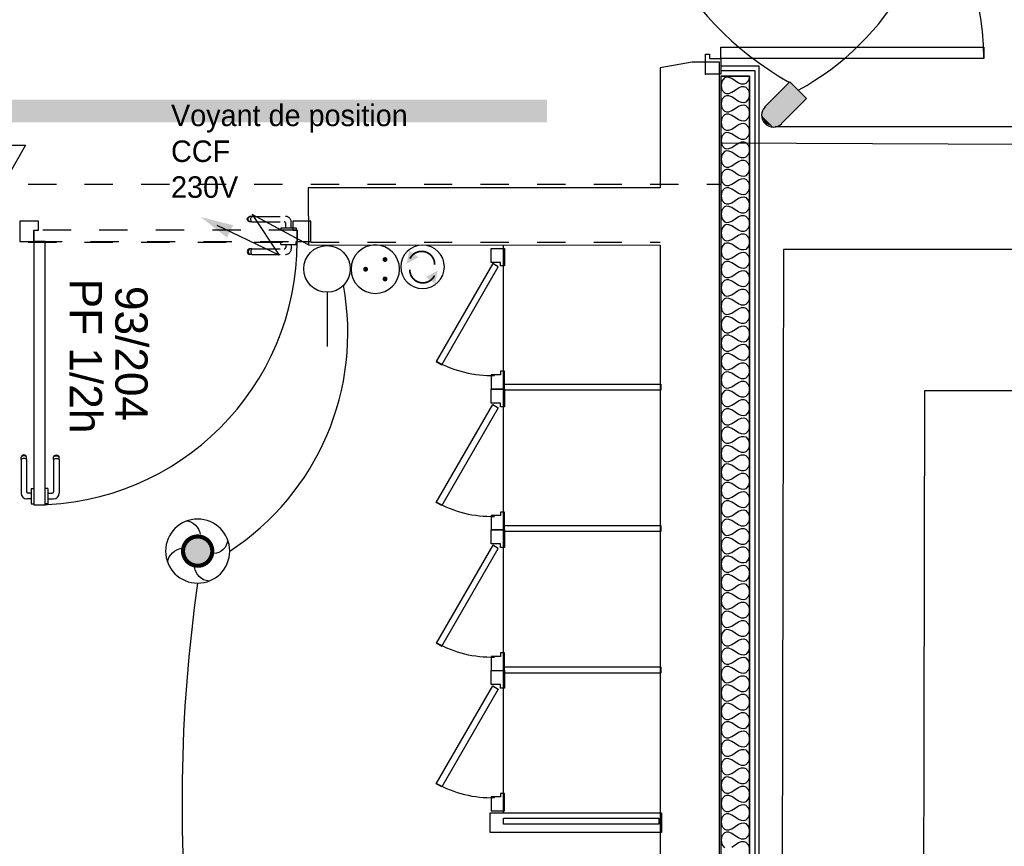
# Model space of a CAD drawing. Header units: millimetres. Extents: x -11.8 to 86.8, y 45.9 to 95.9.
# Tile 98 of 108: x 42.2 to 45.7, y 79.9 to 82.8. Entities that reach past the tile are written whole.
import ezdxf

# ---------------------------------------------------------------- set-up
doc = ezdxf.new("R2010")
doc.units = ezdxf.units.MM
doc.header["$MEASUREMENT"] = 0
for name, pattern in [('PC_DASH_1', [0.055556, 0.027778, -0.027778]), ('PC_DASH_2', [0.125, 0.055556, -0.069444]), ('PC_DASH_4', [0.125, 0.055556, -0.069444])]:
    doc.linetypes.add(name, pattern=pattern)
for name, color, linetype in [('Cfa', 1, 'Continuous'), ('CFO', 6, 'Continuous'), ('Structure etage', 7, 'Continuous')]:
    doc.layers.add(name, color=color, linetype=linetype)
doc.styles.get("Standard").update_dxf_attribs({"font": 'BKANT.TTF'})

# ---------------------------------------------------------------- blocks, each defined once
blk = doc.blocks.new('ALIM')
blk.add_lwpolyline([(0, 0), (0.5984, 0.2426), (0.2825, -0.1377), (0.9381, 0.0913)])
blk.add_lwpolyline([(0.801, 0.0458, 0.14, 0, 0), (1.114, 0.1576, 0, 0, 0)], format="xyseb")
blk = doc.blocks.new('PCEN')
at = {"const_width": 0.025}
for points in [[(-0.101, 0.359, 1), (-0.076, 0.359, 1)], [(0.099, 0.359, 1), (0.124, 0.359, 1)], [(-0.001, 0.159, 1), (0.024, 0.159, 1)]]:
    blk.add_lwpolyline(points, format="xyb", close=True, dxfattribs=at)
blk.add_circle((0.012, 0.259), 0.25)
blk = doc.blocks.new('SA')
blk.add_line((0.1176, 0.2603), (0.3651, 0.5078))
blk.add_circle((0.0116, 0.1542), 0.15)
blk = doc.blocks.new('SAT2')
for points in [[(-0.141, 0.0796, 0.1, 0, 0), (-0.0543, 0.1422, 0, 0, 0)], [(0.0922, -0.0695, 0.1, 0, 0), (0.0055, -0.1321, 0, 0, 0)]]:
    blk.add_lwpolyline(points, format="xyseb")
at = {"const_width": 0.015}
for points in [[(-0.0457, -0.1049, -0.806662), (-0.0992, 0.1135)], [(-0.0031, 0.115, -0.806662), (0.0504, -0.1034)]]:
    blk.add_lwpolyline(points, format="xyb", dxfattribs=at)
blk.add_circle((-0.0218, 0.0081), 0.1929)
blk = doc.blocks.new('AP0')
for points, const_width in [([(0.175, -0.06, -1), (-0.148, 0.06, -1)], 0.0492), ([(-0.06, 0, 1), (0.087, 0, 1)], 0.147)]:
    blk.add_lwpolyline(points, format="xyb", close=True, dxfattribs=dict(const_width=const_width))
blk.add_circle((0.014, 0), 0.378)
for centre, radius, start, end in [((0.153, 0.184), 0.169, 92.8345, 178.447), ((-0.154, 0.151), 0.188, 186.2032, 263.9565), ((0.189, -0.152), 0.183, 5.8298, 82.3782), ((-0.155, -0.154), 0.206, 281.5712, 350.6383)]:
    blk.add_arc(centre, radius, start, end)
blk = doc.blocks.new('INDIC')
for p, q in [((-0.3, 0.15), (0.3, 0.15)), ((-0.1315, -0.15), (-0.3, 0.15)), ((0.3, 0.15), (0.1272, -0.15)), ((-0.1315, -0.15), (0.1272, -0.15))]:
    blk.add_line(p, q)
blk = doc.blocks.new('CE30')
for p, q in [((0.523, 0.915), (-0.007, 0.385)), ((0.877, 0.562), (0.523, 0.915)), ((0.346, 0.031), (0.877, 0.562))]:
    blk.add_line(p, q)
blk.add_arc((0.17, 0.208), 0.25, 135, 315)
for points in [[(0.515, 0.907), (0.869, 0.554), (-0.005, 0.388), (0.341, 0.027)], [(0.523, 0.915), (0.876, 0.561), (0.512, 0.904), (0.868, 0.553)], [(-0.005, 0.388), (0.341, 0.027), (-0.08, 0.209), (0.167, -0.042)], [(-0.08, 0.209), (0.167, -0.042), (-0.08, 0.207), (-0.007, 0.031)]]:
    blk.add_solid(points)
blk = doc.blocks.new('PD_15601')
at = {"layer": 'Structure etage', "color": 0}
for points in [[(44.7137, -14.7291), (44.7001, -21.3538), (44.3795, -21.3538), (39.4473, -21.354), (39.4532, -34.181), (27.2072, -36.2019), (29.3746, -49.2673), (48.9843, -46.0025), (46.788, -32.7539), (49.7819, -32.2307), (46.846, -14.7291), (44.7137, -14.7291)], [(45.2126, -15.2291), (45.1991, -21.8538), (44.3795, -21.8538), (39.9454, -21.854), (39.8696, -34.5816), (27.782, -36.6116), (29.7859, -48.6914), (48.4093, -45.5919), (46.2136, -32.3471), (49.2072, -31.8241), (46.4224, -15.2291), (45.2126, -15.2291)]]:
    blk.add_lwpolyline(points, dxfattribs=at)
blk = doc.blocks.new('PD_15600')
at = {"layer": 'Structure etage'}
blk.add_blockref('PD_15601', (0, 0), dxfattribs=at)
blk = doc.blocks.new('PD_15730')
at = {"layer": 'Structure etage', "color": 0}
for p, q in [((42.0246, -15.4564), (42.0216, -15.4581)), ((42.028, -15.4558), (42.0246, -15.4564)), ((42.0314, -15.4564), (42.028, -15.4558)), ((42.0345, -15.4581), (42.0314, -15.4564)), ((42.0193, -15.4608), (42.0182, -15.4641)), ((42.0182, -15.4663), (42.0182, -15.4641)), ((42.0182, -15.4724), (42.0182, -15.4663)), ((42.0182, -15.4724), (42.0182, -15.5914)), ((42.0216, -15.4581), (42.0193, -15.4608)), ((42.0216, -15.4609), (42.0193, -15.4633)), ((42.0216, -15.4693), (42.0193, -15.4707)), ((42.0246, -15.4594), (42.0216, -15.4609)), ((42.0246, -15.4684), (42.0216, -15.4693)), ((42.028, -15.4588), (42.0246, -15.4594)), ((42.028, -15.4681), (42.0246, -15.4684)), ((42.0314, -15.4594), (42.028, -15.4588)), ((42.0314, -15.4684), (42.028, -15.4681)), ((42.0345, -15.4609), (42.0314, -15.4594)), ((42.0345, -15.4693), (42.0314, -15.4684)), ((42.0367, -15.4608), (42.0345, -15.4581)), ((42.0367, -15.4633), (42.0345, -15.4609)), ((42.0367, -15.4707), (42.0345, -15.4693)), ((42.0379, -15.4641), (42.0367, -15.4608)), ((42.0379, -15.4663), (42.0379, -15.4641)), ((42.0379, -15.4724), (42.0379, -15.4663)), ((42.0379, -15.4724), (42.0379, -15.5867)), ((42.0534, -15.5917), (42.0429, -15.5917)), ((42.0534, -15.5745), (42.0534, -15.5762)), ((42.0534, -15.5745), (42.0535, -15.5745)), ((42.0534, -15.5762), (42.0534, -15.5809)), ((42.0534, -15.5809), (42.0534, -15.588)), ((42.0534, -15.588), (42.0534, -15.5969)), ((42.0534, -15.5969), (42.0534, -15.6063)), ((42.0535, -15.5745), (42.0633, -15.5745)), ((42.0633, -15.5745), (42.0634, -15.5745)), ((42.0534, -15.6114), (42.0382, -15.6114)), ((42.0534, -15.6063), (42.0534, -15.6151)), ((42.0534, -15.6151), (42.0534, -15.6223)), ((42.0534, -15.6223), (42.0534, -15.627)), ((42.0534, -15.627), (42.0534, -15.6286)), ((42.0534, -15.6286), (42.0535, -15.6286)), ((42.0535, -15.6286), (42.0633, -15.6286)), ((42.0633, -15.6286), (42.0634, -15.6286))]:
    blk.add_line(p, q, dxfattribs=at)
for centre, radius in [((42.0382, -15.5914), 0.02), ((42.0429, -15.5867), 0.00501)]:
    blk.add_arc(centre, radius, 180, 270, dxfattribs=at)
blk = doc.blocks.new('PD_15731')
at = {"layer": 'Structure etage', "color": 0}
for p, q in [((42.1365, -15.4581), (42.1395, -15.4564)), ((42.1395, -15.4564), (42.1429, -15.4558)), ((42.1429, -15.4558), (42.1464, -15.4564)), ((42.1464, -15.4564), (42.1494, -15.4581)), ((42.1331, -15.4641), (42.1343, -15.4608)), ((42.1331, -15.4663), (42.1331, -15.4641)), ((42.1331, -15.4724), (42.1331, -15.4663)), ((42.1331, -15.4724), (42.1331, -15.5867)), ((42.1343, -15.4608), (42.1365, -15.4581)), ((42.1343, -15.4633), (42.1365, -15.4609)), ((42.1343, -15.4707), (42.1365, -15.4693)), ((42.1365, -15.4609), (42.1395, -15.4594)), ((42.1365, -15.4693), (42.1395, -15.4684)), ((42.1395, -15.4594), (42.1429, -15.4588)), ((42.1395, -15.4684), (42.1429, -15.4681)), ((42.1429, -15.4588), (42.1464, -15.4594)), ((42.1429, -15.4681), (42.1464, -15.4684)), ((42.1464, -15.4594), (42.1494, -15.4609)), ((42.1464, -15.4684), (42.1494, -15.4693)), ((42.1494, -15.4581), (42.1516, -15.4608)), ((42.1494, -15.4609), (42.1516, -15.4633)), ((42.1494, -15.4693), (42.1516, -15.4707)), ((42.1516, -15.4608), (42.1528, -15.4641)), ((42.1528, -15.4663), (42.1528, -15.4641)), ((42.1528, -15.4724), (42.1528, -15.4663)), ((42.1528, -15.4724), (42.1528, -15.5914)), ((42.1026, -15.5745), (42.1025, -15.5745)), ((42.1124, -15.5745), (42.1026, -15.5745)), ((42.1125, -15.5745), (42.1124, -15.5745)), ((42.1125, -15.5745), (42.1125, -15.5762)), ((42.1125, -15.5762), (42.1125, -15.5809)), ((42.1125, -15.5809), (42.1125, -15.588)), ((42.1125, -15.588), (42.1125, -15.5969)), ((42.1125, -15.5917), (42.1281, -15.5917)), ((42.1125, -15.5969), (42.1125, -15.6063)), ((42.1026, -15.6286), (42.1025, -15.6286)), ((42.1124, -15.6286), (42.1026, -15.6286)), ((42.1125, -15.6286), (42.1124, -15.6286)), ((42.1125, -15.6063), (42.1125, -15.6151)), ((42.1125, -15.6114), (42.1328, -15.6114)), ((42.1125, -15.6151), (42.1125, -15.6223)), ((42.1125, -15.6223), (42.1125, -15.627)), ((42.1125, -15.627), (42.1125, -15.6286))]:
    blk.add_line(p, q, dxfattribs=at)
for centre, radius in [((42.1281, -15.5867), 0.00501), ((42.1328, -15.5914), 0.02)]:
    blk.add_arc(centre, radius, 270, 0, dxfattribs=at)
blk = doc.blocks.new('PD_15729')
at = {"layer": 'Structure etage'}
for name in ['PD_15730', 'PD_15731']:
    blk.add_blockref(name, (0, 0), dxfattribs=at)
blk = doc.blocks.new('PD_15728')
at = {"layer": 'Structure etage', "color": 0}
for points in [[(42.0634, -14.6613), (42.0793, -14.6613), (42.0793, -14.6292), (42.0133, -14.6292), (42.0133, -14.7013), (42.0634, -14.7013), (42.0634, -14.6613)], [(43.0432, -14.6292), (42.9788, -14.6292), (42.9788, -14.6613), (42.9947, -14.6613), (42.9947, -14.7013), (43.0432, -14.7013), (43.0432, -14.6292)], [(42.0634, -15.6326), (42.1035, -15.6326), (42.1035, -14.7013), (42.0634, -14.7013), (42.0634, -15.6326)]]:
    blk.add_lwpolyline(points, dxfattribs=at)
blk.add_arc((42.0634, -14.7013), 0.9313, 270, 0, dxfattribs=at)
at = {"layer": 'Structure etage'}
blk.add_blockref('PD_15729', (0, 0), dxfattribs=at)
blk = doc.blocks.new('PD_15734')
at = {"layer": 'Structure etage', "color": 0, "linetype": 'PC_DASH_1'}
for p, q in [((42.9367, -14.7018), (42.9367, -14.7017)), ((42.9367, -14.7116), (42.9367, -14.7018)), ((42.9367, -14.7117), (42.9367, -14.7116)), ((42.9367, -14.7117), (42.9384, -14.7117)), ((42.9384, -14.7117), (42.9431, -14.7117)), ((42.9431, -14.7117), (42.9503, -14.7117)), ((42.9503, -14.7117), (42.9591, -14.7117)), ((42.9539, -14.7117), (42.9539, -14.7222)), ((42.9591, -14.7117), (42.9685, -14.7117)), ((42.9685, -14.7117), (42.9773, -14.7117)), ((42.9736, -14.7117), (42.9736, -14.7269)), ((42.9773, -14.7117), (42.9845, -14.7117)), ((42.9845, -14.7117), (42.9892, -14.7117)), ((42.9892, -14.7117), (42.9908, -14.7117)), ((42.9908, -14.7018), (42.9908, -14.7017)), ((42.9908, -14.7116), (42.9908, -14.7018)), ((42.9908, -14.7117), (42.9908, -14.7116)), ((42.8186, -14.7337), (42.818, -14.7371)), ((42.818, -14.7371), (42.8186, -14.7405)), ((42.8204, -14.7307), (42.8186, -14.7337)), ((42.8186, -14.7405), (42.8204, -14.7435)), ((42.823, -14.7284), (42.8204, -14.7307)), ((42.8204, -14.7435), (42.823, -14.7458)), ((42.8216, -14.7337), (42.8211, -14.7371)), ((42.8211, -14.7371), (42.8216, -14.7405)), ((42.8232, -14.7307), (42.8216, -14.7337)), ((42.8216, -14.7405), (42.8232, -14.7435)), ((42.8263, -14.7272), (42.823, -14.7284)), ((42.823, -14.7458), (42.8263, -14.747)), ((42.8256, -14.7284), (42.8232, -14.7307)), ((42.8232, -14.7435), (42.8256, -14.7458)), ((42.8285, -14.7272), (42.8263, -14.7272)), ((42.8285, -14.747), (42.8263, -14.747)), ((42.8346, -14.7272), (42.8285, -14.7272)), ((42.8346, -14.747), (42.8285, -14.747)), ((42.8307, -14.7337), (42.8304, -14.7371)), ((42.8304, -14.7371), (42.8307, -14.7405)), ((42.8316, -14.7307), (42.8307, -14.7337)), ((42.8307, -14.7405), (42.8316, -14.7435)), ((42.8329, -14.7284), (42.8316, -14.7307)), ((42.8316, -14.7435), (42.8329, -14.7458)), ((42.8346, -14.7272), (42.9489, -14.7272)), ((42.8346, -14.747), (42.9536, -14.747))]:
    blk.add_line(p, q, dxfattribs=at)
for centre, radius in [((42.9489, -14.7222), 0.00501), ((42.9536, -14.7269), 0.02)]:
    blk.add_arc(centre, radius, 270, 0, dxfattribs=at)
blk = doc.blocks.new('PD_15735')
at = {"layer": 'Structure etage', "color": 0, "linetype": 'PC_DASH_1'}
for p, q in [((42.818, -14.6222), (42.8186, -14.6187)), ((42.8186, -14.6256), (42.818, -14.6222)), ((42.8186, -14.6187), (42.8204, -14.6157)), ((42.8204, -14.6157), (42.823, -14.6135)), ((42.8211, -14.6222), (42.8216, -14.6187)), ((42.8216, -14.6256), (42.8211, -14.6222)), ((42.8216, -14.6187), (42.8232, -14.6157)), ((42.823, -14.6135), (42.8263, -14.6123)), ((42.8232, -14.6157), (42.8256, -14.6135)), ((42.8285, -14.6123), (42.8263, -14.6123)), ((42.8346, -14.6123), (42.8285, -14.6123)), ((42.8304, -14.6222), (42.8307, -14.6187)), ((42.8307, -14.6256), (42.8304, -14.6222)), ((42.8307, -14.6187), (42.8316, -14.6157)), ((42.8316, -14.6157), (42.8329, -14.6135)), ((42.8346, -14.6123), (42.9536, -14.6123)), ((42.8204, -14.6286), (42.8186, -14.6256)), ((42.823, -14.6308), (42.8204, -14.6286)), ((42.8232, -14.6286), (42.8216, -14.6256)), ((42.8263, -14.632), (42.823, -14.6308)), ((42.8256, -14.6308), (42.8232, -14.6286)), ((42.8285, -14.632), (42.8263, -14.632)), ((42.8346, -14.632), (42.8285, -14.632)), ((42.8316, -14.6286), (42.8307, -14.6256)), ((42.8329, -14.6308), (42.8316, -14.6286)), ((42.8346, -14.632), (42.9489, -14.632)), ((42.9367, -14.6526), (42.9384, -14.6526)), ((42.9367, -14.6526), (42.9367, -14.6527)), ((42.9367, -14.6527), (42.9367, -14.6626)), ((42.9384, -14.6526), (42.9431, -14.6526)), ((42.9431, -14.6526), (42.9503, -14.6526)), ((42.9503, -14.6526), (42.9591, -14.6526)), ((42.9539, -14.6526), (42.9539, -14.637)), ((42.9591, -14.6526), (42.9685, -14.6526)), ((42.9685, -14.6526), (42.9773, -14.6526)), ((42.9736, -14.6526), (42.9736, -14.6323)), ((42.9773, -14.6526), (42.9845, -14.6526)), ((42.9845, -14.6526), (42.9892, -14.6526)), ((42.9892, -14.6526), (42.9908, -14.6526)), ((42.9908, -14.6526), (42.9908, -14.6527)), ((42.9908, -14.6527), (42.9908, -14.6626)), ((42.9367, -14.6626), (42.9367, -14.6627)), ((42.9908, -14.6626), (42.9908, -14.6627))]:
    blk.add_line(p, q, dxfattribs=at)
for centre, radius in [((42.9536, -14.6323), 0.02), ((42.9489, -14.637), 0.00501)]:
    blk.add_arc(centre, radius, 0, 90, dxfattribs=at)
blk = doc.blocks.new('PD_15733')
at = {"layer": 'Structure etage'}
for name in ['PD_15735', 'PD_15734']:
    blk.add_blockref(name, (0, 0), dxfattribs=at)
blk = doc.blocks.new('PD_15732')
at = {"layer": 'Structure etage', "color": 0, "linetype": 'PC_DASH_1'}
blk.add_lwpolyline([(42.9948, -14.7017), (42.9948, -14.6616), (42.0635, -14.6616), (42.0635, -14.7017), (42.9948, -14.7017)], dxfattribs=at)
at = {"layer": 'Structure etage'}
blk.add_blockref('PD_15733', (0, 0), dxfattribs=at)
blk = doc.blocks.new('PD_15727')
at = {"layer": 'Structure etage'}
for name in ['PD_15732', 'PD_15728']:
    blk.add_blockref(name, (0, 0), dxfattribs=at)
blk = doc.blocks.new('PD_16057')
at = {"layer": 'Structure etage', "color": 0}
for points in [[(43.6808, -15.7214), (43.7278, -15.7214), (43.7278, -15.7831), (43.7129, -15.7831), (43.7129, -15.7709), (43.6808, -15.7709), (43.6808, -15.7214)], [(43.5054, -16.1329), (43.7052, -15.7864), (43.6862, -15.7754), (43.4863, -16.1219), (43.5054, -16.1329)], [(43.6808, -16.2179), (43.7278, -16.2179), (43.7278, -16.1562), (43.7129, -16.1562), (43.7129, -16.1684), (43.6808, -16.1684), (43.6808, -16.2179)]]:
    blk.add_lwpolyline(points, dxfattribs=at)
blk.add_arc((43.6808, -15.7709), 0.4, 240.9878, 271.6799, dxfattribs=at)
blk = doc.blocks.new('PD_16058')
at = {"layer": 'Structure etage', "color": 0}
for points in [[(43.6808, -15.2239), (43.7278, -15.2239), (43.7278, -15.2856), (43.7129, -15.2856), (43.7129, -15.2734), (43.6808, -15.2734), (43.6808, -15.2239)], [(43.4863, -15.6243), (43.6862, -15.2779), (43.7052, -15.2889), (43.5054, -15.6353), (43.4863, -15.6243)], [(43.6808, -15.7203), (43.7278, -15.7203), (43.7278, -15.6586), (43.7129, -15.6586), (43.7129, -15.6708), (43.6808, -15.6708), (43.6808, -15.7203)]]:
    blk.add_lwpolyline(points, dxfattribs=at)
blk.add_arc((43.6808, -15.2734), 0.4, 240.9878, 271.6799, dxfattribs=at)
blk = doc.blocks.new('PD_16059')
at = {"layer": 'Structure etage', "color": 0}
for points in [[(43.6808, -16.2189), (43.7278, -16.2189), (43.7278, -16.2806), (43.7129, -16.2806), (43.7129, -16.2683), (43.6808, -16.2683), (43.6808, -16.2189)], [(43.4863, -16.6193), (43.6862, -16.2729), (43.7052, -16.2839), (43.5054, -16.6303), (43.4863, -16.6193)], [(43.6808, -16.7153), (43.7278, -16.7153), (43.7278, -16.6536), (43.7129, -16.6536), (43.7129, -16.6658), (43.6808, -16.6658), (43.6808, -16.7153)]]:
    blk.add_lwpolyline(points, dxfattribs=at)
blk.add_arc((43.6808, -16.2683), 0.4, 240.9878, 271.6799, dxfattribs=at)
blk = doc.blocks.new('PD_16060')
at = {"layer": 'Structure etage', "color": 0}
for points in [[(43.6808, -14.7255), (43.7278, -14.7255), (43.7278, -14.7872), (43.7129, -14.7872), (43.7129, -14.7749), (43.6808, -14.7749), (43.6808, -14.7255)], [(43.5054, -15.1369), (43.7052, -14.7905), (43.6862, -14.7795), (43.4863, -15.1259), (43.5054, -15.1369)], [(43.6808, -15.2219), (43.7278, -15.2219), (43.7278, -15.1602), (43.7129, -15.1602), (43.7129, -15.1724), (43.6808, -15.1724), (43.6808, -15.2219)]]:
    blk.add_lwpolyline(points, dxfattribs=at)
blk.add_arc((43.6808, -14.7749), 0.4, 240.9878, 271.6799, dxfattribs=at)
blk = doc.blocks.new('PD_16393')
at = {"layer": 'Structure etage', "color": 0}
for points in [[(44.4928, -13.069), (44.4378, -13.069), (44.4378, -13.139), (44.4528, -13.139), (44.4528, -13.124), (44.4928, -13.124), (44.4928, -13.069)], [(45.4228, -14.014), (45.4228, -14.054), (44.4928, -14.054), (44.4928, -14.014), (45.4228, -14.014)], [(44.4928, -14.109), (44.4378, -14.109), (44.4378, -14.039), (44.4528, -14.039), (44.4528, -14.054), (44.4928, -14.054), (44.4928, -14.109)]]:
    blk.add_lwpolyline(points, dxfattribs=at)
blk.add_arc((44.4928, -14.054), 0.93, 0, 90, dxfattribs=at)
blk = doc.blocks.new('PD_16392')
at = {"layer": 'Structure etage', "color": 0}
blk.add_point((44.4378, -14.109), dxfattribs=at)
at = {"layer": 'Structure etage'}
blk.add_blockref('PD_16393', (0, 0), dxfattribs=at)
blk = doc.blocks.new('PD_16413')
at = {"layer": 'Structure etage', "color": 0}
for p, q in [((44.6605, -10.3212), (46.4592, -10.3212)), ((47.1286, -14.2949), (46.4592, -10.3212)), ((44.6605, -10.3645), (46.4186, -10.3645)), ((47.0799, -14.2949), (46.4186, -10.3695)), ((44.6605, -10.4177), (46.3775, -10.4177)), ((47.0306, -14.2949), (46.3775, -10.4177)), ((44.6846, -14.2949), (47.0306, -14.2949))]:
    blk.add_line(p, q, dxfattribs=at)
for points in [[(44.7604, -10.4135), (44.7104, -10.4139), (44.71, -10.3639), (44.76, -10.3635), (44.7604, -10.4135)], [(45.5045, -10.4152), (45.4545, -10.4156), (45.4541, -10.3656), (45.5041, -10.3652), (45.5045, -10.4152)], [(46.2486, -10.417), (46.1986, -10.4173), (46.1982, -10.3673), (46.2482, -10.367), (46.2486, -10.417)], [(46.4475, -10.5379), (46.4562, -10.5872), (46.4069, -10.5958), (46.3982, -10.5466), (46.4475, -10.5379)], [(46.5829, -11.3477), (46.5916, -11.3969), (46.5424, -11.4056), (46.5337, -11.3564), (46.5829, -11.3477)], [(46.745, -12.3027), (46.7537, -12.3519), (46.7045, -12.3606), (46.6958, -12.3114), (46.745, -12.3027)], [(46.9058, -13.2549), (46.9145, -13.3041), (46.8653, -13.3128), (46.8566, -13.2636), (46.9058, -13.2549)], [(47.0671, -14.2134), (47.0758, -14.2626), (47.0265, -14.2713), (47.0178, -14.2221), (47.0671, -14.2134)]]:
    blk.add_lwpolyline(points, dxfattribs=at)
at = {"layer": 'Structure etage', "color": 0, "insert": (46.3897, -10.8889), "char_height": 0.151033, "width": 3.01625, "attachment_point": 1, "rotation": 270}
blk.add_mtext("{\\fArial Black|b0|i0|c0|p34;Espace d'attente sŽcurisŽ\\H1.5725x; }", dxfattribs=at)
blk = doc.blocks.new('PD_16453')
at = {"layer": 'Structure etage', "color": 0}
for points in [[(44.5934, -14.1165), (44.5934, -21.2795), (44.4931, -21.2795), (44.4931, -14.1165), (44.5934, -14.1165)], [(44.5934, -14.1165), (44.5902, -14.1319), (44.5808, -14.1428), (44.5738, -14.1451), (44.5652, -14.1446), (44.555, -14.1407), (44.5432, -14.1328), (44.5315, -14.1249), (44.5213, -14.121), (44.5127, -14.1205), (44.5056, -14.1228), (44.4962, -14.1337), (44.4931, -14.1491), (44.4962, -14.1645), (44.5056, -14.1754), (44.5127, -14.1777), (44.5213, -14.1772), (44.5315, -14.1733), (44.5432, -14.1654), (44.555, -14.1575), (44.5652, -14.1535), (44.5738, -14.153), (44.5808, -14.1553), (44.5902, -14.1662), (44.5934, -14.1816), (44.5902, -14.1971), (44.5808, -14.2079), (44.5738, -14.2103), (44.5652, -14.2097), (44.555, -14.2058), (44.5432, -14.1979), (44.5315, -14.19), (44.5213, -14.1861), (44.5127, -14.1856), (44.5056, -14.1879), (44.4962, -14.1988), (44.4931, -14.2142), (44.4962, -14.2296), (44.5056, -14.2405), (44.5127, -14.2428), (44.5213, -14.2423), (44.5315, -14.2384), (44.5432, -14.2305), (44.555, -14.2226), (44.5652, -14.2187), (44.5738, -14.2181), (44.5808, -14.2204), (44.5902, -14.2313), (44.5934, -14.2468), (44.5902, -14.2622), (44.5808, -14.2731), (44.5738, -14.2754), (44.5652, -14.2749), (44.555, -14.2709), (44.5432, -14.263), (44.5315, -14.2551), (44.5213, -14.2512), (44.5127, -14.2507), (44.5056, -14.253), (44.4962, -14.2639), (44.4931, -14.2793), (44.4962, -14.2947), (44.5056, -14.3056), (44.5127, -14.3079), (44.5213, -14.3074), (44.5315, -14.3035), (44.5432, -14.2956), (44.555, -14.2877), (44.5652, -14.2838), (44.5738, -14.2832), (44.5808, -14.2856), (44.5902, -14.2965), (44.5934, -14.3119), (44.5902, -14.3273), (44.5808, -14.3382), (44.5738, -14.3405), (44.5652, -14.34), (44.555, -14.3361), (44.5432, -14.3282), (44.5315, -14.3203), (44.5213, -14.3163), (44.5127, -14.3158), (44.5056, -14.3181), (44.4962, -14.329), (44.4931, -14.3444), (44.4962, -14.3599), (44.5056, -14.3707), (44.5127, -14.3731), (44.5213, -14.3725), (44.5315, -14.3686), (44.5432, -14.3607), (44.555, -14.3528), (44.5652, -14.3489), (44.5738, -14.3484), (44.5808, -14.3507), (44.5902, -14.3616), (44.5934, -14.377), (44.5902, -14.3924), (44.5808, -14.4033), (44.5738, -14.4056), (44.5652, -14.4051), (44.555, -14.4012), (44.5432, -14.3933), (44.5315, -14.3854), (44.5213, -14.3814), (44.5127, -14.3809), (44.5056, -14.3832), (44.4962, -14.3941), (44.4931, -14.4096), (44.4962, -14.425), (44.5056, -14.4359), (44.5127, -14.4382), (44.5213, -14.4377), (44.5315, -14.4337), (44.5432, -14.4258), (44.555, -14.4179), (44.5652, -14.414), (44.5738, -14.4135), (44.5808, -14.4158), (44.5902, -14.4267), (44.5934, -14.4421), (44.5902, -14.4575), (44.5808, -14.4684), (44.5738, -14.4707), (44.5652, -14.4702), (44.555, -14.4663), (44.5432, -14.4584), (44.5315, -14.4505), (44.5213, -14.4466), (44.5127, -14.446), (44.5056, -14.4484), (44.4962, -14.4592), (44.4931, -14.4747), (44.4962, -14.4901), (44.5056, -14.501), (44.5127, -14.5033), (44.5213, -14.5028), (44.5315, -14.4989), (44.5432, -14.491), (44.555, -14.483), (44.5652, -14.4791), (44.5738, -14.4786), (44.5808, -14.4809), (44.5902, -14.4918), (44.5934, -14.5072), (44.5902, -14.5227), (44.5808, -14.5335), (44.5738, -14.5359), (44.5652, -14.5353), (44.555, -14.5314), (44.5432, -14.5235), (44.5315, -14.5156), (44.5213, -14.5117), (44.5127, -14.5112), (44.5056, -14.5135), (44.4962, -14.5244), (44.4931, -14.5398), (44.4962, -14.5552), (44.5056, -14.5661), (44.5127, -14.5684), (44.5213, -14.5679), (44.5315, -14.564), (44.5432, -14.5561), (44.555, -14.5482), (44.5652, -14.5442), (44.5738, -14.5437), (44.5808, -14.546), (44.5902, -14.5569), (44.5934, -14.5723), (44.5902, -14.5878), (44.5808, -14.5987), (44.5738, -14.601), (44.5652, -14.6005), (44.555, -14.5965), (44.5432, -14.5886), (44.5315, -14.5807), (44.5213, -14.5768), (44.5127, -14.5763), (44.5056, -14.5786), (44.4962, -14.5895), (44.4931, -14.6049), (44.4962, -14.6203), (44.5056, -14.6312), (44.5127, -14.6335), (44.5213, -14.633), (44.5315, -14.6291), (44.5432, -14.6212), (44.555, -14.6133), (44.5652, -14.6094), (44.5738, -14.6088), (44.5808, -14.6112), (44.5902, -14.622), (44.5934, -14.6375), (44.5902, -14.6529), (44.5808, -14.6638), (44.5738, -14.6661), (44.5652, -14.6656), (44.555, -14.6616), (44.5432, -14.6537), (44.5315, -14.6458), (44.5213, -14.6419), (44.5127, -14.6414), (44.5056, -14.6437), (44.4962, -14.6546), (44.4931, -14.67), (44.4962, -14.6855), (44.5056, -14.6963), (44.5127, -14.6987), (44.5213, -14.6981), (44.5315, -14.6942), (44.5432, -14.6863), (44.555, -14.6784), (44.5652, -14.6745), (44.5738, -14.674), (44.5808, -14.6763), (44.5902, -14.6872), (44.5934, -14.7026), (44.5902, -14.718), (44.5808, -14.7289), (44.5738, -14.7312), (44.5652, -14.7307), (44.555, -14.7268), (44.5432, -14.7189), (44.5315, -14.711), (44.5213, -14.707), (44.5127, -14.7065), (44.5056, -14.7088), (44.4962, -14.7197), (44.4931, -14.7351), (44.4962, -14.7506), (44.5056, -14.7615), (44.5127, -14.7638), (44.5213, -14.7633), (44.5315, -14.7593), (44.5432, -14.7514), (44.555, -14.7435), (44.5652, -14.7396), (44.5738, -14.7391), (44.5808, -14.7414), (44.5902, -14.7523), (44.5934, -14.7677), (44.5902, -14.7831), (44.5808, -14.794), (44.5738, -14.7963), (44.5652, -14.7958), (44.555, -14.7919), (44.5432, -14.784), (44.5315, -14.7761), (44.5213, -14.7722), (44.5127, -14.7716), (44.5056, -14.774), (44.4962, -14.7848), (44.4931, -14.8003), (44.4962, -14.8157), (44.5056, -14.8266), (44.5127, -14.8289), (44.5213, -14.8284), (44.5315, -14.8244), (44.5432, -14.8165), (44.555, -14.8086), (44.5652, -14.8047), (44.5738, -14.8042), (44.5808, -14.8065), (44.5902, -14.8174), (44.5934, -14.8328), (44.5902, -14.8482), (44.5808, -14.8591), (44.5738, -14.8614), (44.5652, -14.8609), (44.555, -14.857), (44.5432, -14.8491), (44.5315, -14.8412), (44.5213, -14.8373), (44.5127, -14.8368), (44.5056, -14.8391), (44.4962, -14.85), (44.4931, -14.8654), (44.4962, -14.8808), (44.5056, -14.8917), (44.5127, -14.894), (44.5213, -14.8935), (44.5315, -14.8896), (44.5432, -14.8817), (44.555, -14.8738), (44.5652, -14.8698), (44.5738, -14.8693), (44.5808, -14.8716), (44.5902, -14.8825), (44.5934, -14.8979), (44.5902, -14.9134), (44.5808, -14.9242), (44.5738, -14.9266), (44.5652, -14.926), (44.555, -14.9221), (44.5432, -14.9142), (44.5315, -14.9063), (44.5213, -14.9024), (44.5127, -14.9019), (44.5056, -14.9042), (44.4962, -14.9151), (44.4931, -14.9305), (44.4962, -14.9459), (44.5056, -14.9568), (44.5127, -14.9591), (44.5213, -14.9586), (44.5315, -14.9547), (44.5432, -14.9468), (44.555, -14.9389), (44.5652, -14.9349), (44.5738, -14.9344), (44.5808, -14.9367), (44.5902, -14.9476), (44.5934, -14.9631), (44.5902, -14.9785), (44.5808, -14.9894), (44.5738, -14.9917), (44.5652, -14.9912), (44.555, -14.9872), (44.5432, -14.9793), (44.5315, -14.9714), (44.5213, -14.9675), (44.5127, -14.967), (44.5056, -14.9693), (44.4962, -14.9802), (44.4931, -14.9956), (44.4962, -15.011), (44.5056, -15.0219), (44.5127, -15.0242), (44.5213, -15.0237), (44.5315, -15.0198), (44.5432, -15.0119), (44.555, -15.004), (44.5652, -15.0001), (44.5738, -14.9995), (44.5808, -15.0019), (44.5902, -15.0127), (44.5934, -15.0282), (44.5902, -15.0436), (44.5808, -15.0545), (44.5738, -15.0568), (44.5652, -15.0563), (44.555, -15.0524), (44.5432, -15.0445), (44.5315, -15.0366), (44.5213, -15.0326), (44.5127, -15.0321), (44.5056, -15.0344), (44.4962, -15.0453), (44.4931, -15.0607), (44.4962, -15.0762), (44.5056, -15.087), (44.5127, -15.0894), (44.5213, -15.0888), (44.5315, -15.0849), (44.5432, -15.077), (44.555, -15.0691), (44.5652, -15.0652), (44.5738, -15.0647), (44.5808, -15.067), (44.5902, -15.0779), (44.5934, -15.0933), (44.5902, -15.1087), (44.5808, -15.1196), (44.5738, -15.1219), (44.5652, -15.1214), (44.555, -15.1175), (44.5432, -15.1096), (44.5315, -15.1017), (44.5213, -15.0977), (44.5127, -15.0972), (44.5056, -15.0995), (44.4962, -15.1104), (44.4931, -15.1259), (44.4962, -15.1413), (44.5056, -15.1522), (44.5127, -15.1545), (44.5213, -15.154), (44.5315, -15.15), (44.5432, -15.1421), (44.555, -15.1342), (44.5652, -15.1303), (44.5738, -15.1298), (44.5808, -15.1321), (44.5902, -15.143), (44.5934, -15.1584), (44.5902, -15.1738), (44.5808, -15.1847), (44.5738, -15.187), (44.5652, -15.1865), (44.555, -15.1826), (44.5432, -15.1747), (44.5315, -15.1668), (44.5213, -15.1629), (44.5127, -15.1623), (44.5056, -15.1647), (44.4962, -15.1755), (44.4931, -15.191), (44.4962, -15.2064), (44.5056, -15.2173), (44.5127, -15.2196), (44.5213, -15.2191), (44.5315, -15.2152), (44.5432, -15.2072), (44.555, -15.1993), (44.5652, -15.1954), (44.5738, -15.1949), (44.5808, -15.1972), (44.5902, -15.2081), (44.5934, -15.2235), (44.5902, -15.239), (44.5808, -15.2498), (44.5738, -15.2522), (44.5652, -15.2516), (44.555, -15.2477), (44.5432, -15.2398), (44.5315, -15.2319), (44.5213, -15.228), (44.5127, -15.2275), (44.5056, -15.2298), (44.4962, -15.2407), (44.4931, -15.2561), (44.4962, -15.2715), (44.5056, -15.2824), (44.5127, -15.2847), (44.5213, -15.2842), (44.5315, -15.2803), (44.5432, -15.2724), (44.555, -15.2645), (44.5652, -15.2605), (44.5738, -15.26), (44.5808, -15.2623), (44.5902, -15.2732), (44.5934, -15.2886), (44.5902, -15.3041), (44.5808, -15.315), (44.5738, -15.3173), (44.5652, -15.3168), (44.555, -15.3128), (44.5432, -15.3049), (44.5315, -15.297), (44.5213, -15.2931), (44.5127, -15.2926), (44.5056, -15.2949), (44.4962, -15.3058), (44.4931, -15.3212), (44.4962, -15.3366), (44.5056, -15.3475), (44.5127, -15.3498), (44.5213, -15.3493), (44.5315, -15.3454), (44.5432, -15.3375), (44.555, -15.3296), (44.5652, -15.3257), (44.5738, -15.3251), (44.5808, -15.3275), (44.5902, -15.3383), (44.5934, -15.3538), (44.5902, -15.3692), (44.5808, -15.3801), (44.5738, -15.3824), (44.5652, -15.3819), (44.555, -15.3779), (44.5432, -15.37), (44.5315, -15.3621), (44.5213, -15.3582), (44.5127, -15.3577), (44.5056, -15.36), (44.4962, -15.3709), (44.4931, -15.3863), (44.4962, -15.4018), (44.5056, -15.4126), (44.5127, -15.415), (44.5213, -15.4144), (44.5315, -15.4105), (44.5432, -15.4026), (44.555, -15.3947), (44.5652, -15.3908), (44.5738, -15.3903), (44.5808, -15.3926), (44.5902, -15.4035), (44.5934, -15.4189), (44.5902, -15.4343), (44.5808, -15.4452), (44.5738, -15.4475), (44.5652, -15.447), (44.555, -15.4431), (44.5432, -15.4352), (44.5315, -15.4273), (44.5213, -15.4233), (44.5127, -15.4228), (44.5056, -15.4251), (44.4962, -15.436), (44.4931, -15.4514), (44.4962, -15.4669), (44.5056, -15.4778), (44.5127, -15.4801), (44.5213, -15.4796), (44.5315, -15.4756), (44.5432, -15.4677), (44.555, -15.4598), (44.5652, -15.4559), (44.5738, -15.4554), (44.5808, -15.4577), (44.5902, -15.4686), (44.5934, -15.484), (44.5902, -15.4994), (44.5808, -15.5103), (44.5738, -15.5126), (44.5652, -15.5121), (44.555, -15.5082), (44.5432, -15.5003), (44.5315, -15.4924), (44.5213, -15.4885), (44.5127, -15.4879), (44.5056, -15.4903), (44.4962, -15.5011), (44.4931, -15.5166), (44.4962, -15.532), (44.5056, -15.5429), (44.5127, -15.5452), (44.5213, -15.5447), (44.5315, -15.5407), (44.5432, -15.5328), (44.555, -15.5249), (44.5652, -15.521), (44.5738, -15.5205), (44.5808, -15.5228), (44.5902, -15.5337), (44.5934, -15.5491), (44.5902, -15.5645), (44.5808, -15.5754), (44.5738, -15.5777), (44.5652, -15.5772), (44.555, -15.5733), (44.5432, -15.5654), (44.5315, -15.5575), (44.5213, -15.5536), (44.5127, -15.5531), (44.5056, -15.5554), (44.4962, -15.5663), (44.4931, -15.5817), (44.4962, -15.5971), (44.5056, -15.608), (44.5127, -15.6103), (44.5213, -15.6098), (44.5315, -15.6059), (44.5432, -15.598), (44.555, -15.5901), (44.5652, -15.5861), (44.5738, -15.5856), (44.5808, -15.5879), (44.5902, -15.5988), (44.5934, -15.6142), (44.5902, -15.6297), (44.5808, -15.6405), (44.5738, -15.6429), (44.5652, -15.6423), (44.555, -15.6384), (44.5432, -15.6305), (44.5315, -15.6226), (44.5213, -15.6187), (44.5127, -15.6182), (44.5056, -15.6205), (44.4962, -15.6314), (44.4931, -15.6468), (44.4962, -15.6622), (44.5056, -15.6731), (44.5127, -15.6754), (44.5213, -15.6749), (44.5315, -15.671), (44.5432, -15.6631), (44.555, -15.6552), (44.5652, -15.6512), (44.5738, -15.6507), (44.5808, -15.653), (44.5902, -15.6639), (44.5934, -15.6794), (44.5902, -15.6948), (44.5808, -15.7057), (44.5738, -15.708), (44.5652, -15.7075), (44.555, -15.7035), (44.5432, -15.6956), (44.5315, -15.6877), (44.5213, -15.6838), (44.5127, -15.6833), (44.5056, -15.6856), (44.4962, -15.6965), (44.4931, -15.7119), (44.4962, -15.7273), (44.5056, -15.7382), (44.5127, -15.7405), (44.5213, -15.74), (44.5315, -15.7361), (44.5432, -15.7282), (44.555, -15.7203), (44.5652, -15.7164), (44.5738, -15.7158), (44.5808, -15.7182), (44.5902, -15.729), (44.5934, -15.7445), (44.5902, -15.7599), (44.5808, -15.7708), (44.5738, -15.7731), (44.5652, -15.7726), (44.555, -15.7687), (44.5432, -15.7608), (44.5315, -15.7529), (44.5213, -15.7489), (44.5127, -15.7484), (44.5056, -15.7507), (44.4962, -15.7616), (44.4931, -15.777), (44.4962, -15.7925), (44.5056, -15.8033), (44.5127, -15.8057), (44.5213, -15.8051), (44.5315, -15.8012), (44.5432, -15.7933), (44.555, -15.7854), (44.5652, -15.7815), (44.5738, -15.781), (44.5808, -15.7833), (44.5902, -15.7942), (44.5934, -15.8096), (44.5902, -15.825), (44.5808, -15.8359), (44.5738, -15.8382), (44.5652, -15.8377), (44.555, -15.8338), (44.5432, -15.8259), (44.5315, -15.818), (44.5213, -15.814), (44.5127, -15.8135), (44.5056, -15.8158), (44.4962, -15.8267), (44.4931, -15.8422), (44.4962, -15.8576), (44.5056, -15.8685), (44.5127, -15.8708), (44.5213, -15.8703), (44.5315, -15.8663), (44.5432, -15.8584), (44.555, -15.8505), (44.5652, -15.8466), (44.5738, -15.8461), (44.5808, -15.8484), (44.5902, -15.8593), (44.5934, -15.8747), (44.5902, -15.8901), (44.5808, -15.901), (44.5738, -15.9033), (44.5652, -15.9028), (44.555, -15.8989), (44.5432, -15.891), (44.5315, -15.8831), (44.5213, -15.8792), (44.5127, -15.8786), (44.5056, -15.881), (44.4962, -15.8918), (44.4931, -15.9073), (44.4962, -15.9227), (44.5056, -15.9336), (44.5127, -15.9359), (44.5213, -15.9354), (44.5315, -15.9314), (44.5432, -15.9235), (44.555, -15.9156), (44.5652, -15.9117), (44.5738, -15.9112), (44.5808, -15.9135), (44.5902, -15.9244), (44.5934, -15.9398), (44.5902, -15.9553), (44.5808, -15.9661), (44.5738, -15.9685), (44.5652, -15.9679), (44.555, -15.964), (44.5432, -15.9561), (44.5315, -15.9482), (44.5213, -15.9443), (44.5127, -15.9438), (44.5056, -15.9461), (44.4962, -15.957), (44.4931, -15.9724), (44.4962, -15.9878), (44.5056, -15.9987), (44.5127, -16.001), (44.5213, -16.0005), (44.5315, -15.9966), (44.5432, -15.9887), (44.555, -15.9808), (44.5652, -15.9768), (44.5738, -15.9763), (44.5808, -15.9786), (44.5902, -15.9895), (44.5934, -16.0049), (44.5902, -16.0204), (44.5808, -16.0313), (44.5738, -16.0336), (44.5652, -16.0331), (44.555, -16.0291), (44.5432, -16.0212), (44.5315, -16.0133), (44.5213, -16.0094), (44.5127, -16.0089), (44.5056, -16.0112), (44.4962, -16.0221), (44.4931, -16.0375), (44.4962, -16.0529), (44.5056, -16.0638), (44.5127, -16.0661), (44.5213, -16.0656), (44.5315, -16.0617), (44.5432, -16.0538), (44.555, -16.0459), (44.5652, -16.042), (44.5738, -16.0414), (44.5808, -16.0438), (44.5902, -16.0546), (44.5934, -16.0701), (44.5902, -16.0855), (44.5808, -16.0964), (44.5738, -16.0987), (44.5652, -16.0982), (44.555, -16.0942), (44.5432, -16.0863), (44.5315, -16.0784), (44.5213, -16.0745), (44.5127, -16.074), (44.5056, -16.0763), (44.4962, -16.0872), (44.4931, -16.1026), (44.4962, -16.118), (44.5056, -16.1289), (44.5127, -16.1313), (44.5213, -16.1307), (44.5315, -16.1268), (44.5432, -16.1189), (44.555, -16.111), (44.5652, -16.1071), (44.5738, -16.1066), (44.5808, -16.1089), (44.5902, -16.1198), (44.5934, -16.1352), (44.5902, -16.1506), (44.5808, -16.1615), (44.5738, -16.1638), (44.5652, -16.1633), (44.555, -16.1594), (44.5432, -16.1515), (44.5315, -16.1436), (44.5213, -16.1396), (44.5127, -16.1391), (44.5056, -16.1414), (44.4962, -16.1523), (44.4931, -16.1677), (44.4962, -16.1832), (44.5056, -16.1941), (44.5127, -16.1964), (44.5213, -16.1958), (44.5315, -16.1919), (44.5432, -16.184), (44.555, -16.1761), (44.5652, -16.1722), (44.5738, -16.1717), (44.5808, -16.174), (44.5902, -16.1849), (44.5934, -16.2003), (44.5902, -16.2157), (44.5808, -16.2266), (44.5738, -16.2289), (44.5652, -16.2284), (44.555, -16.2245), (44.5432, -16.2166), (44.5315, -16.2087), (44.5213, -16.2048), (44.5127, -16.2042), (44.5056, -16.2066), (44.4962, -16.2174), (44.4931, -16.2329), (44.4962, -16.2483), (44.5056, -16.2592), (44.5127, -16.2615), (44.5213, -16.261), (44.5315, -16.257), (44.5432, -16.2491), (44.555, -16.2412), (44.5652, -16.2373), (44.5738, -16.2368), (44.5808, -16.2391), (44.5902, -16.25), (44.5934, -16.2654), (44.5902, -16.2808), (44.5808, -16.2917), (44.5738, -16.294), (44.5652, -16.2935), (44.555, -16.2896), (44.5432, -16.2817), (44.5315, -16.2738), (44.5213, -16.2699), (44.5127, -16.2694), (44.5056, -16.2717), (44.4962, -16.2826), (44.4931, -16.298), (44.4962, -16.3134), (44.5056, -16.3243), (44.5127, -16.3266), (44.5213, -16.3261), (44.5315, -16.3222), (44.5432, -16.3143), (44.555, -16.3064), (44.5652, -16.3024), (44.5738, -16.3019), (44.5808, -16.3042), (44.5902, -16.3151), (44.5934, -16.3305), (44.5902, -16.346), (44.5808, -16.3568), (44.5738, -16.3592), (44.5652, -16.3586), (44.555, -16.3547), (44.5432, -16.3468), (44.5315, -16.3389), (44.5213, -16.335), (44.5127, -16.3345), (44.5056, -16.3368), (44.4962, -16.3477), (44.4931, -16.3631), (44.4962, -16.3785), (44.5056, -16.3894), (44.5127, -16.3917), (44.5213, -16.3912), (44.5315, -16.3873), (44.5432, -16.3794), (44.555, -16.3715), (44.5652, -16.3675), (44.5738, -16.367), (44.5808, -16.3693), (44.5902, -16.3802), (44.5934, -16.3957), (44.5902, -16.4111), (44.5808, -16.422), (44.5738, -16.4243), (44.5652, -16.4238), (44.555, -16.4198), (44.5432, -16.4119), (44.5315, -16.404), (44.5213, -16.4001), (44.5127, -16.3996), (44.5056, -16.4019), (44.4962, -16.4128), (44.4931, -16.4282), (44.4962, -16.4436), (44.5056, -16.4545), (44.5127, -16.4568), (44.5213, -16.4563), (44.5315, -16.4524), (44.5432, -16.4445), (44.555, -16.4366), (44.5652, -16.4327), (44.5738, -16.4321), (44.5808, -16.4345), (44.5902, -16.4453), (44.5934, -16.4608), (44.5902, -16.4762), (44.5808, -16.4871), (44.5738, -16.4894), (44.5652, -16.4889), (44.555, -16.485), (44.5432, -16.4771), (44.5315, -16.4692), (44.5213, -16.4652), (44.5127, -16.4647), (44.5056, -16.467), (44.4962, -16.4779), (44.4931, -16.4933), (44.4962, -16.5088), (44.5056, -16.5196), (44.5127, -16.522), (44.5213, -16.5214), (44.5315, -16.5175), (44.5432, -16.5096), (44.555, -16.5017), (44.5652, -16.4978), (44.5738, -16.4973), (44.5808, -16.4996), (44.5902, -16.5105), (44.5934, -16.5259), (44.5902, -16.5413), (44.5808, -16.5522), (44.5738, -16.5545), (44.5652, -16.554), (44.555, -16.5501), (44.5432, -16.5422), (44.5315, -16.5343), (44.5213, -16.5303), (44.5127, -16.5298), (44.5056, -16.5321), (44.4962, -16.543), (44.4931, -16.5585), (44.4962, -16.5739), (44.5056, -16.5848), (44.5127, -16.5871), (44.5213, -16.5866), (44.5315, -16.5826), (44.5432, -16.5747), (44.555, -16.5668), (44.5652, -16.5629), (44.5738, -16.5624), (44.5808, -16.5647), (44.5902, -16.5756), (44.5934, -16.591), (44.5902, -16.6064), (44.5808, -16.6173), (44.5738, -16.6196), (44.5652, -16.6191), (44.555, -16.6152), (44.5432, -16.6073), (44.5315, -16.5994), (44.5213, -16.5955), (44.5127, -16.5949), (44.5056, -16.5973), (44.4962, -16.6081), (44.4931, -16.6236), (44.4962, -16.639), (44.5056, -16.6499), (44.5127, -16.6522), (44.5213, -16.6517), (44.5315, -16.6477), (44.5432, -16.6398), (44.555, -16.6319), (44.5652, -16.628), (44.5738, -16.6275), (44.5808, -16.6298), (44.5902, -16.6407), (44.5934, -16.6561), (44.5902, -16.6716), (44.5808, -16.6824), (44.5738, -16.6848), (44.5652, -16.6842), (44.555, -16.6803), (44.5432, -16.6724), (44.5315, -16.6645), (44.5213, -16.6606), (44.5127, -16.6601), (44.5056, -16.6624), (44.4962, -16.6733), (44.4931, -16.6887), (44.4962, -16.7041), (44.5056, -16.715), (44.5127, -16.7173), (44.5213, -16.7168), (44.5315, -16.7129), (44.5432, -16.705), (44.555, -16.6971), (44.5652, -16.6931), (44.5738, -16.6926), (44.5808, -16.6949), (44.5902, -16.7058), (44.5934, -16.7212), (44.5902, -16.7367), (44.5808, -16.7476), (44.5738, -16.7499), (44.5652, -16.7494), (44.555, -16.7454), (44.5432, -16.7375), (44.5315, -16.7296), (44.5213, -16.7257), (44.5127, -16.7252), (44.5056, -16.7275), (44.4962, -16.7384), (44.4931, -16.7538), (44.4962, -16.7692), (44.5056, -16.7801), (44.5127, -16.7824), (44.5213, -16.7819), (44.5315, -16.778), (44.5432, -16.7701), (44.555, -16.7622), (44.5652, -16.7583), (44.5738, -16.7577), (44.5808, -16.7601), (44.5902, -16.7709), (44.5934, -16.7864), (44.5902, -16.8018), (44.5808, -16.8127), (44.5738, -16.815), (44.5652, -16.8145), (44.555, -16.8105), (44.5432, -16.8026), (44.5315, -16.7947), (44.5213, -16.7908), (44.5127, -16.7903), (44.5056, -16.7926), (44.4962, -16.8035), (44.4931, -16.8189), (44.4962, -16.8343), (44.5056, -16.8452)], [(44.5315, -16.8431), (44.5432, -16.8352), (44.555, -16.8273), (44.5652, -16.8234), (44.5738, -16.8229), (44.5808, -16.8252), (44.5902, -16.8361), (44.5934, -16.8515)]]:
    blk.add_lwpolyline(points, dxfattribs=at)

msp = doc.modelspace()

# ---------------------------------------------------------------- linework, layer by layer
at = {"layer": 'CFO', "linetype": 'PC_DASH_2', "const_width": 0.08}
msp.add_lwpolyline([(44.0573, 82.4593), (13.3989, 82.4593), (13.3989, 74.8945)], dxfattribs=at)
at = {"layer": 'CFO'}
for centre, radius, start, end in [((44.4735, 83.3924), 0.9809, 298.7673, 64.4112), ((45.4677, 83.5444), 1.1292, 173.6792, 240.6473), ((42.4313, 81.6742), 0.9214, 303.1335, 10.5315), ((48.2276, 80.0137), 5.4613, 171.8356, 201.1529)]:
    msp.add_arc(centre, radius, start, end, dxfattribs=at)
at = {"layer": 'Structure etage', "color": 0}
for p, q in [((44.57, 82.6315), (44.4565, 82.6115)), ((44.6665, 82.6315), (44.57, 82.6315)), ((44.6665, 75.52), (44.6665, 82.6315)), ((44.4565, 82.6115), (44.4565, 82.188)), ((44.4565, 82.188), (43.213, 82.188)), ((43.213, 82.188), (43.2132, 81.9855)), ((43.2132, 81.9855), (44.4565, 81.9848)), ((43.9033, 79.9774), (43.9033, 81.9834)), ((44.4565, 81.9848), (44.4565, 75.7323))]:
    msp.add_line(p, q, dxfattribs=at)
at = {"layer": 'Structure etage', "color": 0, "linetype": 'PC_DASH_4'}
for p, q in [((12.022, 82.2), (44.6711, 82.2)), ((12.022, 81.9953), (44.4565, 81.9953))]:
    msp.add_line(p, q, dxfattribs=at)
at = {"layer": 'Structure etage', "color": 0}
for points in [[(44.2749, 75.3843), (44.8071, 75.3843), (44.8071, 82.6173), (44.7921, 82.6173), (44.6721, 82.6173), (44.6721, 82.6023), (44.7921, 82.6023), (44.7921, 75.3993), (44.2749, 75.3993), (44.2749, 75.52), (44.2599, 75.52), (44.2599, 75.3843), (44.2749, 75.3843)], [(44.6721, 75.4193), (44.7724, 75.4193), (44.7724, 82.5823), (44.6721, 82.5823), (44.6721, 75.5193), (44.2949, 75.5193), (44.2949, 75.4193), (44.6721, 75.4193)], [(44.6719, 82.346), (44.6719, 75.5273), (44.5185, 75.5273), (39.2507, 75.5271), (39.2521, 62.82), (26.9642, 60.7871), (29.2683, 47.0309), (49.5807, 50.409), (47.3909, 63.6439), (50.3766, 64.1489), (47.3516, 82.3333), (44.6719, 82.346)], [(43.9033, 81.4714), (43.9033, 81.4934), (44.4593, 81.4934), (44.4593, 81.4714), (43.9033, 81.4714)], [(43.9033, 80.9714), (43.9033, 80.9934), (44.4593, 80.9934), (44.4593, 80.9714), (43.9033, 80.9714)], [(43.9033, 80.4714), (43.9033, 80.4934), (44.4593, 80.4934), (44.4593, 80.4714), (43.9033, 80.4714)], [(44.4621, 79.9074), (43.8557, 79.9074), (43.8557, 79.9774), (44.4621, 79.9774), (44.4621, 79.9074)], [(44.4529, 79.9366), (43.9033, 79.9366), (43.9033, 79.9586), (44.4529, 79.9586), (44.4529, 79.9366)]]:
    msp.add_lwpolyline(points, dxfattribs=at)

# ---------------------------------------------------------------- block references
at = {"layer": 'Cfa', "xscale": 0.4900000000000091, "yscale": 0.4900000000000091, "zscale": 0.49}
msp.add_blockref('INDIC', (42.0664, 82.265), dxfattribs=at)
at = {"layer": 'CFO', "xscale": 0.1666296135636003, "yscale": 0.1666296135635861, "zscale": 0.166629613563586}
msp.add_blockref('CE30', (44.8289, 82.4095), dxfattribs=at)
at = {"layer": 'CFO', "xscale": -0.3499221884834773, "yscale": 0.3499221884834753, "zscale": 0.3499221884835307, "rotation": 353.5073139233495}
msp.add_blockref('ALIM', (43.2132, 81.9855), dxfattribs=at)
at = {"layer": 'CFO', "lineweight": -3}
for name, p, xscale, yscale, zscale, rotation in [('SA', (43.2237, 81.9651), 0.5488000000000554, 0.5487999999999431, 0.5488000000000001, 224.9999999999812), ('PCEN', (43.361, 81.8956), -0.342999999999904, 0.342999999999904, 0.3430000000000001, 270)]:
    msp.add_blockref(name, p, dxfattribs=dict(at, xscale=xscale, yscale=yscale, zscale=zscale, rotation=rotation))
at = {"layer": 'CFO', "linetype": 'Continuous', "rotation": 270}
for name, p, xscale, yscale, zscale in [('SAT2', (43.6137, 81.9168), -0.3999999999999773, 0.4000000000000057, 0.4), ('AP0', (42.8217, 80.8985), -0.3000000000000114, 0.3000000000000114, 0.3)]:
    msp.add_blockref(name, p, dxfattribs=dict(at, xscale=xscale, yscale=yscale, zscale=zscale))
at = {"layer": 'Structure etage'}
for name in ['PD_16413', 'PD_16392', 'PD_16453', 'PD_15727', 'PD_15600', 'PD_16060', 'PD_16058', 'PD_16057', 'PD_16059']:
    msp.add_blockref(name, (0.1791, 96.6988), dxfattribs=at)

# ---------------------------------------------------------------- texts
at = {"layer": 'CFO', "insert": (42.7275, 82.151), "char_height": 0.076068, "width": 1.005546, "attachment_point": 7}
msp.add_mtext('Voyant de position CCF\\P230V', dxfattribs=at)
at = {"layer": 'Structure etage', "color": 0, "char_height": 0.114102, "attachment_point": 1, "rotation": 270}
for s, insert, width in [('{\\fArial|b0|i0|c0|p34;\\W0.98;PF 1/2h}', (42.4835, 81.866), 0.564444), ('{\\fArial|b0|i0|c0|p34;\\W0.98;93/204}', (42.6447, 81.8404), 0.493889)]:
    msp.add_mtext(s, dxfattribs=dict(at, insert=insert, width=width))

doc.saveas('drawing.dxf')
